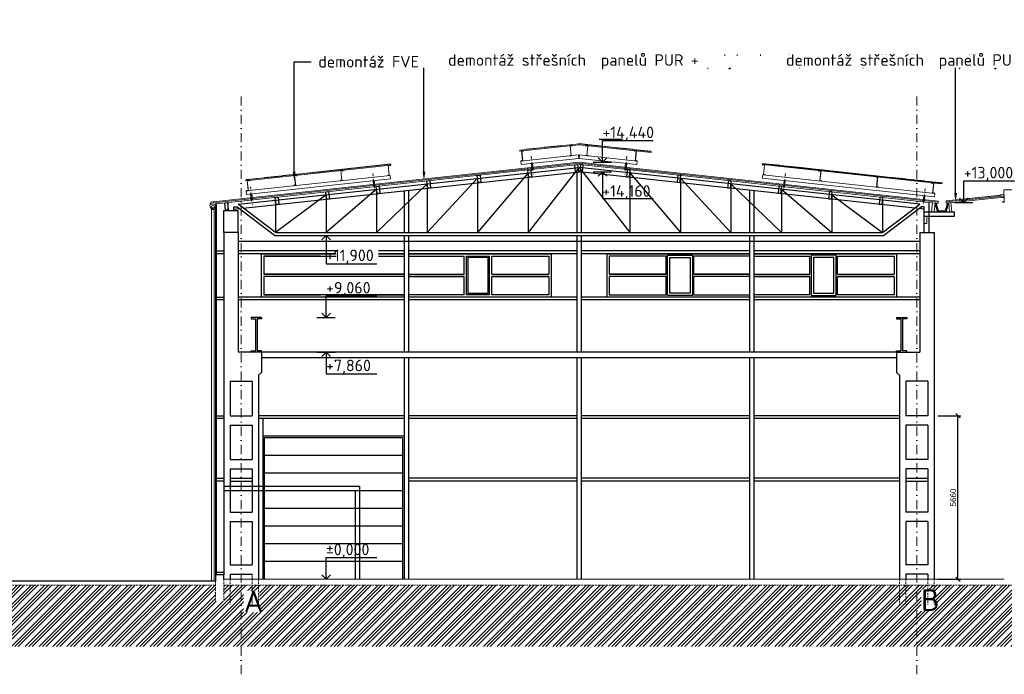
# Model space of a CAD drawing. Header units: millimetres. Extents: x -29085 to 3627694, y -159961 to 2281735.
# Tile 186 of 229: x 406934 to 441034, y 46138 to 68798. Entities that reach past the tile are written whole.
import ezdxf
from ezdxf import colors
from ezdxf.entities.mleader import LeaderData, LeaderLine
from ezdxf.math import Vec2, Vec3

# ---------------------------------------------------------------- set-up
doc = ezdxf.new("R2010")
doc.units = ezdxf.units.MM
doc.linetypes.add('DASHDOT', pattern=[25.4, 12.7, -6.35, 0, -6.35])
doc.linetypes.add('HIDDEN', pattern=[9.525, 6.35, -3.175])
doc.layers.add('NWT_UT_ZARIZENI', color=4, linetype='Continuous')
doc.layers.add('VZT-KOTY', color=2, linetype='Continuous', lineweight=25)
doc.styles.add('A99_popis', font='isocpeur.ttf')
doc.styles.add('ad_popis 100', font='isocpeur.ttf', dxfattribs={"height": 200})
doc.styles.get("Standard").update_dxf_attribs({"font": 'arial.ttf'})
doc.dimstyles.new('M 1-100', dxfattribs={"dimscale": 100, "dimtxt": 2, "dimasz": 1.5, "dimexe": 1, "dimexo": 3, "dimgap": 0.6, "dimtad": 1, "dimdec": 0, "dimrnd": 5, "dimdsep": 46, "dimtxsty": 'Standard', "dimblk": 'OBLIQUE', "dimcen": 0.09, "dimclrd": 256, "dimclre": 256, "dimclrt": 256, "dimadec": 0, "dimazin": 0, "dimtfac": 1, "dimtdec": 0, "dimtmove": 1, "dimatfit": 3, "dimldrblk": 'OBLIQUE', "dimfxl": 7, "dimfxlon": 1, "dimtolj": 1, "dimtzin": 0, "dimlwd": -1, "dimlwe": -1, "dimarcsym": 0})

# ---------------------------------------------------------------- blocks, each defined once
blk = doc.blocks.new('_Oblique')
at = {"color": 0, "linetype": 'ByBlock', "lineweight": -2}
blk.add_line((0.5, 0.5), (-0.5, -0.5), dxfattribs=at)
blk = doc.blocks.new('*D2294')
at = {"layer": 'Defpoints', "color": 0, "transparency": 16777216}
for p in [(437625, 55088), (439428, 55088), (437405, 49428)]:
    blk.add_point(p, dxfattribs=at)
at = {"layer": 'VZT-KOTY', "transparency": 16777216}
for p, q in [((438728, 55088), (439528, 55088)), ((439428, 49428), (439428, 55088)), ((438728, 49428), (439528, 49428))]:
    blk.add_line(p, q, dxfattribs=at)
at = {"layer": 'VZT-KOTY', "transparency": 16777216, "xscale": 150, "yscale": 150, "zscale": 150}
for p, rotation in [((439428, 55088), 90), ((439428, 49428), 270)]:
    blk.add_blockref('_Oblique', p, dxfattribs=dict(at, rotation=rotation))
at = {"layer": 'VZT-KOTY', "lineweight": 90, "transparency": 16777216, "insert": (439266, 52258), "char_height": 200, "attachment_point": 5, "rotation": 90}
blk.add_mtext('\\A1;5660', dxfattribs=at)

msp = doc.modelspace()

# ---------------------------------------------------------------- hatches: boundary and pattern name
at = {"lineweight": 0, "transparency": 33554562}
h = msp.add_hatch(dxfattribs=at)
h.set_pattern_fill('HONEY', color=256, scale=75, angle=-90)
h.set_pattern_definition([(182.86, (438731.1865, 62265.6834), (-13.63988, -8.81053), [9.375, -18.75]), (302.86, (438731.1865, 62265.6834), (14.45009, -7.40722), [9.375, -18.75]), (242.86, (438731.1865, 62265.6834), (0.8102, -16.21775), [-18.75, 9.375])])
h.paths.add_polyline_path([(438719.5, 62143.3), (439020.5, 62144.6), (439111.5, 62459.1), (439068.6, 62454.8), (438989.7, 62182.3), (438749.9, 62182.3), (438672.9, 62447.9), (438630, 62452.6)])
at = {"linetype": 'Continuous', "lineweight": 0}
h = msp.add_hatch(dxfattribs=at)
h.set_pattern_fill('ZEM_PUVODNI', color=256, scale=85, angle=-90)
h.set_pattern_definition([(45, (409519.65, 300973.25), (-240.4163, 240.4163), []), (45, (409639.86, 300973.25), (-240.4163, 240.4163), []), (45, (409760.07, 300973.25), (-240.4163, 240.4163), [])])
h.paths.add_polyline_path([(397059.7, 49228.3), (409579.7, 49228.3), (413714.7, 49228.3), (413714.7, 48673.3), (414004.7, 48673.3), (414004.7, 49228.3), (498429.7, 49228.3), (498429.7, 47103.3), (397059.7, 47103.3)])

# ---------------------------------------------------------------- linework, layer by layer
at = {"lineweight": 5}
for p, q in [((424524.5, 63675.8), (426300.3, 63868.3)), ((428084.8, 63675.8), (426309, 63868.3)), ((419373.9, 63117.7), (424524.5, 63675.8)), ((428076.2, 63596.3), (433226.8, 63038.1)), ((433231.1, 63077.9), (428080.5, 63636)), ((433235.4, 63117.7), (428084.8, 63675.8)), ((413535.8, 62485), (419373.9, 63117.7))]:
    msp.add_line(p, q, dxfattribs=at)
at = {"lineweight": 13}
for p, q in [((424528.8, 63636), (426304.7, 63828.5)), ((424533.1, 63596.3), (426304.7, 63788.3)), ((428080.5, 63636), (426304.7, 63828.5)), ((428076.2, 63596.3), (426304.7, 63788.3)), ((424533.1, 63596.3), (424528.8, 63636)), ((428076.2, 63596.3), (428080.5, 63636)), ((413540.1, 62445.2), (419378.2, 63077.9)), ((413544.4, 62405.5), (419382.5, 63038.1)), ((419382.5, 63038.1), (419378.2, 63077.9)), ((438735.7, 62441.1), (433226.8, 63038.1)), ((438740, 62480.9), (433231.1, 63077.9)), ((414004.7, 49428.3), (441034.7, 49428.3))]:
    msp.add_line(p, q, dxfattribs=at)
for p, q in [((414504.7, 62408.9), (426304.7, 63687.7)), ((414677.6, 62277.4), (426304.7, 63537.4)), ((424543.9, 63496.9), (422793.9, 61428.3)), ((426293.9, 63686.5), (424543.9, 61428.3)), ((424543.9, 63496.9), (424543.9, 61428.3)), ((426229.7, 63529.2), (426229.7, 61428.3)), ((438104.7, 62408.9), (426304.7, 63687.7)), ((437931.7, 62277.4), (426304.7, 63537.4)), ((426315.4, 63686.5), (428065.4, 61428.3)), ((426379.7, 63529.2), (426379.7, 61428.3)), ((428065.4, 63496.9), (428065.4, 61428.3)), ((428065.4, 63496.9), (429815.4, 61428.3)), ((421043.9, 63117.6), (419293.9, 61428.3)), ((422793.9, 63307.2), (421043.9, 61428.3)), ((421043.9, 63117.6), (421043.9, 61428.3)), ((422793.9, 63307.2), (422793.9, 61428.3)), ((429815.4, 63307.2), (429815.4, 61428.3)), ((429815.4, 63307.2), (431565.4, 61428.3)), ((431565.4, 63117.6), (431565.4, 61428.3)), ((431565.4, 63117.6), (433315.4, 61428.3)), ((419293.9, 62927.9), (417543.9, 61428.3)), ((419293.9, 62927.9), (419293.9, 61428.3)), ((420244.7, 62880.7), (420244.7, 61428.3)), ((420394.7, 62896.9), (420394.7, 61428.3)), ((432214.7, 62896.9), (432214.7, 61428.3)), ((432364.7, 62880.7), (432364.7, 61428.3)), ((433315.4, 62927.9), (433315.4, 61428.3)), ((433315.4, 62927.9), (435065.4, 61428.3)), ((414154.7, 62193.4), (414154.7, 62471.6)), ((415793.9, 61428.3), (414504.7, 62408.9)), ((415793.9, 61428.3), (414504.7, 62408.9)), ((417543.9, 62738.3), (415793.9, 61428.3)), ((415793.9, 62548.7), (415793.9, 61428.3)), ((417543.9, 62738.3), (417543.9, 61428.3)), ((435065.4, 62738.3), (435065.4, 61428.3)), ((435065.4, 62738.3), (436815.4, 61428.3)), ((436815.4, 62548.7), (436815.4, 61428.3)), ((436815.4, 61428.3), (438104.7, 62408.9)), ((438429.7, 61428.3), (438429.7, 62474.3)), ((414354.7, 62193.4), (414354.7, 62322.1)), ((414354.7, 62322.1), (414453.6, 62322.1)), ((414354.7, 62242.4), (414533, 62261.7)), ((415760.2, 61328.3), (414453.6, 62322.1)), ((436849.1, 61328.3), (438155.7, 62322.1)), ((438254.7, 62242.4), (438076.3, 62261.7)), ((438254.7, 62322.1), (438155.7, 62322.1)), ((438254.7, 61428.3), (438254.7, 62322.1)), ((415793.9, 61428.3), (436815.4, 61428.3)), ((438104.7, 61428.3), (438604.7, 61428.3)), ((414504.7, 61128.3), (438104.7, 61128.3)), ((415760.2, 61328.3), (436849.1, 61328.3)), ((417899.5, 60798.3), (414504.7, 60798.3)), ((417899.5, 60698.3), (414504.7, 60698.3)), ((415304.7, 60698.3), (417899.5, 60698.3)), ((420244.7, 60798.3), (419358, 60798.3)), ((420244.7, 60698.3), (419358, 60698.3)), ((419358, 60698.3), (420244.7, 60698.3)), ((426229.7, 60798.3), (420394.7, 60798.3)), ((426229.7, 60698.3), (420394.7, 60698.3)), ((420394.7, 60698.3), (425334.7, 60698.3)), ((432214.7, 60798.3), (426379.7, 60798.3)), ((432214.7, 60698.3), (426379.7, 60698.3)), ((427274.7, 60698.3), (432214.7, 60698.3)), ((438104.7, 60798.3), (432364.7, 60798.3)), ((438104.7, 60698.3), (432364.7, 60698.3)), ((432364.7, 60698.3), (437304.7, 60698.3)), ((415384.7, 60618.3), (417899.5, 60618.3)), ((417352.2, 60618.3), (415384.7, 60618.3)), ((419358, 60618.3), (420244.7, 60618.3)), ((420394.7, 60618.3), (422327.2, 60618.3)), ((422407.2, 60618.3), (423207.2, 60618.3)), ((423287.2, 60618.3), (425254.7, 60618.3)), ((429322.2, 60618.3), (427354.7, 60618.3)), ((432214.7, 60618.3), (430282.2, 60618.3)), ((432364.7, 60618.3), (434297.2, 60618.3)), ((435257.2, 60618.3), (437224.7, 60618.3)), ((420244.7, 59198.3), (414504.7, 59198.3)), ((420244.7, 59098.3), (414504.7, 59098.3)), ((420244.7, 59198.3), (415304.7, 59198.3)), ((420244.7, 59278.3), (415384.7, 59278.3)), ((415384.7, 59278.3), (417352.2, 59278.3)), ((418312.2, 59278.3), (420244.7, 59278.3)), ((422327.2, 59278.3), (420394.7, 59278.3)), ((426229.7, 59198.3), (420394.7, 59198.3)), ((425334.7, 59198.3), (420394.7, 59198.3)), ((426229.7, 59098.3), (420394.7, 59098.3)), ((423207.2, 59278.3), (422407.2, 59278.3)), ((425254.7, 59278.3), (423287.2, 59278.3)), ((432214.7, 59198.3), (426379.7, 59198.3)), ((432214.7, 59098.3), (426379.7, 59098.3)), ((432214.7, 59198.3), (427274.7, 59198.3)), ((427354.7, 59278.3), (429322.2, 59278.3)), ((430282.2, 59278.3), (432214.7, 59278.3)), ((434297.2, 59278.3), (432364.7, 59278.3)), ((438104.7, 59198.3), (432364.7, 59198.3)), ((437304.7, 59198.3), (432364.7, 59198.3)), ((438104.7, 59098.3), (432364.7, 59098.3)), ((437224.7, 59278.3), (435257.2, 59278.3)), ((415304.7, 58488.3), (414954.7, 58488.3)), ((414954.7, 58488.3), (414954.7, 58438.3)), ((414954.7, 58438.3), (415104.7, 58438.3)), ((415104.7, 58438.3), (415104.7, 57338.3)), ((415304.7, 58438.3), (415154.7, 58438.3)), ((415154.7, 58438.3), (415154.7, 57338.3)), ((415304.7, 58488.3), (415304.7, 58438.3)), ((437304.7, 58488.3), (437654.7, 58488.3)), ((437304.7, 58488.3), (437304.7, 58438.3)), ((437304.7, 58438.3), (437454.7, 58438.3)), ((437454.7, 58438.3), (437454.7, 57338.3)), ((437504.7, 58438.3), (437504.7, 57338.3)), ((437654.7, 58438.3), (437504.7, 58438.3)), ((437654.7, 58488.3), (437654.7, 58438.3)), ((415304.7, 57288.3), (414504.7, 57288.3)), ((414954.7, 57288.3), (414954.7, 57338.3)), ((414954.7, 57338.3), (415104.7, 57338.3)), ((415304.7, 57288.3), (414954.7, 57288.3)), ((415304.7, 57338.3), (415154.7, 57338.3)), ((415304.7, 57288.3), (415304.7, 57338.3)), ((415304.7, 57288.3), (415304.7, 56588.3)), ((437304.7, 57288.3), (415304.7, 57288.3)), ((437304.7, 57288.3), (437304.7, 57338.3)), ((437304.7, 57338.3), (437454.7, 57338.3)), ((437304.7, 57288.3), (438104.7, 57288.3)), ((437304.7, 57288.3), (437304.7, 56588.3)), ((437304.7, 57288.3), (437654.7, 57288.3)), ((437654.7, 57338.3), (437504.7, 57338.3)), ((437654.7, 57288.3), (437654.7, 57338.3)), ((437304.7, 57088.3), (415304.7, 57088.3)), ((420244.7, 57088.3), (420244.7, 49428.3)), ((420394.7, 57088.3), (420394.7, 49428.3)), ((426229.7, 57088.3), (426229.7, 49428.3)), ((426379.7, 57088.3), (426379.7, 49428.3)), ((432214.7, 57088.3), (432214.7, 49428.3)), ((432364.7, 57088.3), (432364.7, 49428.3)), ((414224.7, 56288.3), (414224.7, 55088.3)), ((414224.7, 56288.3), (414984.7, 56288.3)), ((414984.7, 56288.3), (414984.7, 55088.3)), ((415304.7, 56588.3), (415204.7, 56488.3)), ((415204.7, 56488.3), (415204.7, 49428.3)), ((437304.7, 56588.3), (437404.7, 56488.3)), ((437404.7, 56488.3), (437404.7, 49428.3)), ((437624.7, 56288.3), (437624.7, 55088.3)), ((438384.7, 56288.3), (437624.7, 56288.3)), ((438384.7, 56288.3), (438384.7, 55088.3)), ((414224.7, 55088.3), (414984.7, 55088.3)), ((420244.7, 55088.3), (415204.7, 55088.3)), ((420244.7, 54988.3), (415204.7, 54988.3)), ((415354.7, 54988.3), (415354.7, 49428.3)), ((426229.7, 55088.3), (420394.7, 55088.3)), ((426229.7, 54988.3), (420394.7, 54988.3)), ((432214.7, 55088.3), (426379.7, 55088.3)), ((432214.7, 54988.3), (426379.7, 54988.3)), ((437404.7, 55088.3), (432364.7, 55088.3)), ((437404.7, 54988.3), (432364.7, 54988.3)), ((438384.7, 55088.3), (437624.7, 55088.3)), ((414224.7, 54768.3), (414224.7, 53568.3)), ((414224.7, 54768.3), (414984.7, 54768.3)), ((414984.7, 54768.3), (414984.7, 53568.3)), ((437624.7, 54768.3), (437624.7, 53568.3)), ((438384.7, 54768.3), (437624.7, 54768.3)), ((438384.7, 54768.3), (438384.7, 53568.3)), ((420244.7, 54378.3), (415354.7, 54378.3)), ((415354.7, 54378.3), (415354.7, 49428.3)), ((420194.7, 54328.3), (415404.7, 54328.3)), ((415404.7, 54328.3), (415404.7, 49428.3)), ((420194.7, 54328.3), (420194.7, 49428.3)), ((420244.7, 54378.3), (420244.7, 49428.3)), ((414224.7, 53568.3), (414984.7, 53568.3)), ((420194.7, 53715.8), (415404.7, 53715.8)), ((438384.7, 53568.3), (437624.7, 53568.3)), ((414224.7, 53248.3), (414224.7, 51748.3)), ((414224.7, 53248.3), (414984.7, 53248.3)), ((414984.7, 53248.3), (414984.7, 51748.3)), ((437624.7, 53248.3), (437624.7, 51748.3)), ((438384.7, 53248.3), (437624.7, 53248.3)), ((438384.7, 53248.3), (438384.7, 51748.3)), ((414224.7, 52928.3), (414984.7, 52928.3)), ((420194.7, 53103.3), (415404.7, 53103.3)), ((426229.7, 52928.3), (420394.7, 52928.3)), ((432214.7, 52928.3), (426379.7, 52928.3)), ((437404.7, 52928.3), (432364.7, 52928.3)), ((437624.7, 52928.3), (438384.7, 52928.3)), ((414224.7, 52828.3), (414984.7, 52828.3)), ((426229.7, 52828.3), (420394.7, 52828.3)), ((432214.7, 52828.3), (426379.7, 52828.3)), ((437404.7, 52828.3), (432364.7, 52828.3)), ((437624.7, 52828.3), (438384.7, 52828.3)), ((420194.7, 52490.8), (415404.7, 52490.8)), ((420194.7, 51878.3), (415404.7, 51878.3)), ((414224.7, 51748.3), (414984.7, 51748.3)), ((438384.7, 51748.3), (437624.7, 51748.3)), ((414224.7, 51428.3), (414224.7, 49928.3)), ((414224.7, 51428.3), (414984.7, 51428.3)), ((414984.7, 51428.3), (414984.7, 49928.3)), ((420194.7, 51265.8), (415404.7, 51265.8)), ((437624.7, 51428.3), (437624.7, 49928.3)), ((438384.7, 51428.3), (437624.7, 51428.3)), ((438384.7, 51428.3), (438384.7, 49928.3)), ((420194.7, 50653.3), (415404.7, 50653.3)), ((414224.7, 49928.3), (414984.7, 49928.3)), ((420194.7, 50040.8), (415404.7, 50040.8)), ((438384.7, 49928.3), (437624.7, 49928.3)), ((414004.7, 49578.3), (413754.7, 49578.3)), ((414004.7, 49428.3), (414004.7, 49578.3)), ((414224.7, 49608.3), (414224.7, 49428.3)), ((414224.7, 49608.3), (414984.7, 49608.3)), ((437624.7, 49608.3), (437624.7, 49428.3)), ((438384.7, 49608.3), (437624.7, 49608.3)), ((438384.7, 49608.3), (438384.7, 49428.3)), ((413714.7, 49361.5), (397059.7, 49361.5)), ((413674.7, 49361.5), (413037.7, 49361.5))]:
    msp.add_line(p, q)
at = {"lineweight": 9}
for p, q in [((419378.2, 63077.9), (424528.8, 63636)), ((424533.1, 63596.3), (419382.5, 63038.1)), ((433226.8, 63038.1), (433231.1, 63077.9)), ((414984.7, 49608.3), (414984.7, 49428.3))]:
    msp.add_line(p, q, dxfattribs=at)
at = {"ltscale": 2}
for p, q in [((426799.9, 63528.7), (427434.5, 63528.7)), ((427117.2, 63528.7), (426967.6, 63378.7)), ((427117.2, 63528.7), (427117.2, 62604.5)), ((427117.2, 63528.7), (427266.7, 63378.7)), ((439631.1, 63220.6), (441387.6, 63220.6)), ((427117.2, 62604.5), (428873.7, 62604.5)), ((439313.8, 62471.6), (439948.4, 62471.6)), ((439631.1, 62471.6), (439481.5, 62621.5)), ((439631.1, 62471.6), (439780.6, 62621.5)), ((417543.9, 61328.3), (417394.3, 61178.3)), ((417543.9, 61328.3), (417543.9, 60350.4)), ((417543.9, 61328.3), (417693.4, 61178.3)), ((417543.9, 60350.4), (419300.4, 60350.4)), ((417543.9, 58488.3), (417543.9, 59237.2)), ((417543.9, 59237.2), (419300.4, 59237.2)), ((417226.6, 58488.3), (417861.2, 58488.3)), ((417543.9, 58488.3), (417394.3, 58638.2)), ((417543.9, 58488.3), (417693.4, 58638.2)), ((417226.6, 57288.3), (417861.2, 57288.3)), ((417543.9, 57288.3), (417394.3, 57138.3)), ((417543.9, 57288.3), (417543.9, 56539.3)), ((417543.9, 57288.3), (417693.4, 57138.3)), ((417543.9, 56539.3), (419300.4, 56539.3)), ((417543.9, 49428.3), (417543.9, 50177.2)), ((417543.9, 50177.2), (419300.4, 50177.2)), ((417543.9, 49428.3), (417394.3, 49578.2)), ((417543.9, 49428.3), (417693.4, 49578.2))]:
    msp.add_line(p, q, dxfattribs=at)
at = {"linetype": 'HIDDEN', "lineweight": 5, "ltscale": 10}
for p, q in [((397059.7, 49228.3), (413714.7, 49228.3)), ((414004.7, 49228.3), (498429.7, 49228.3))]:
    msp.add_line(p, q, dxfattribs=at)
at = {"lineweight": 5, "ltscale": 2}
for points in [[(414770.1, 63222.3), (419785.7, 63765.8), (419782.5, 63795.6), (414766.9, 63252.1)], [(419772.6, 63794.5), (419771.5, 63804.5), (419175, 63739.8), (419176.1, 63729.9)], [(416044.4, 63390.5), (416043.3, 63400.5), (416639.8, 63465.1), (416640.9, 63455.2)], [(416670.7, 63458.4), (416669.6, 63468.4), (417266.2, 63533), (417267.2, 63523.1)], [(417297.1, 63526.3), (417296, 63536.2), (417892.5, 63600.9), (417893.6, 63590.9)], [(417923.4, 63594.2), (417922.3, 63604.1), (418518.8, 63668.7), (418519.9, 63658.8)], [(418056.4, 63573.4), (418116.1, 63579.8), (418118.2, 63560), (418123.2, 63560.5), (418120.5, 63585.3), (418050.9, 63577.8), (418088.1, 63234.8), (418048.3, 63230.5), (418046.1, 63250.4), (418041.2, 63249.8), (418043.9, 63225), (418093.6, 63230.4), (418056.4, 63573.4)], [(418549.7, 63662), (418548.6, 63672), (419145.2, 63736.6), (419146.2, 63726.7)], [(419696.8, 63751.1), (419756.4, 63757.6), (419758.6, 63737.7), (419763.6, 63738.3), (419760.9, 63763.1), (419691.3, 63755.6), (419728.5, 63412.6), (419688.7, 63408.3), (419686.5, 63428.1), (419681.6, 63427.6), (419684.3, 63402.8), (419734, 63408.1), (419696.8, 63751.1)], [(414778, 62871.1), (419758.8, 63410.8), (419771.7, 63291.5), (414790.9, 62751.8)], [(414791.7, 63254.8), (414790.6, 63264.7), (415387.2, 63329.4), (415388.2, 63319.4)], [(414815.4, 63222.2), (414875, 63228.6), (414877.2, 63208.7), (414882.2, 63209.3), (414879.5, 63234.1), (414809.9, 63226.6), (414847, 62883.6), (414807.3, 62879.3), (414805.1, 62899.2), (414800.1, 62898.6), (414802.8, 62873.8), (414852.5, 62879.2), (414815.4, 63222.2)], [(415418.1, 63322.7), (415417, 63332.6), (416013.5, 63397.2), (416014.6, 63387.3)], [(416455.8, 63399.9), (416515.4, 63406.4), (416517.6, 63386.5), (416522.5, 63387), (416519.9, 63411.9), (416450.3, 63404.3), (416487.4, 63061.4), (416447.7, 63057), (416445.5, 63076.9), (416440.5, 63076.4), (416443.2, 63051.5), (416492.9, 63056.9), (416455.8, 63399.9)]]:
    msp.add_lwpolyline(points, close=True, dxfattribs=at)
for points in [[(426254.9, 63782.9), (426281.9, 63534.3), (426182.5, 63523.5), (426155.5, 63772.1)], [(426354.4, 63782.9), (426327.4, 63534.3), (426426.8, 63523.5), (426453.8, 63772.1)], [(424632.5, 63607), (424659.5, 63358.5), (424560, 63347.7), (424533.1, 63596.3)], [(427976.8, 63607), (427949.8, 63358.5), (428049.3, 63347.7), (428076.2, 63596.3)], [(421132.5, 63227.8), (421159.5, 62979.2), (421060, 62968.4), (421033.1, 63217)], [(422882.5, 63417.4), (422909.5, 63168.9), (422810, 63158.1), (422783.1, 63406.6)], [(429726.8, 63417.4), (429699.8, 63168.9), (429799.3, 63158.1), (429826.2, 63406.6)], [(431476.8, 63227.8), (431449.8, 62979.2), (431549.3, 62968.4), (431576.2, 63217)], [(417632.5, 62848.5), (417659.5, 62599.9), (417560, 62589.2), (417533.1, 62837.7)], [(419382.5, 63038.1), (419409.5, 62789.6), (419310, 62778.8), (419283.1, 63027.4)], [(433226.8, 63038.1), (433199.8, 62789.6), (433299.3, 62778.8), (433326.2, 63027.4)], [(434976.8, 62848.5), (434949.8, 62599.9), (435049.3, 62589.2), (435076.2, 62837.7)], [(414132.5, 62469.2), (414159.5, 62220.7), (414060, 62209.9), (414033.1, 62458.4)], [(415882.5, 62658.8), (415909.5, 62410.3), (415810, 62399.5), (415783.1, 62648.1)], [(436726.8, 62658.8), (436699.8, 62410.3), (436799.3, 62399.5), (436826.2, 62648.1)], [(439294.7, 62143.3), (439294.7, 61983.3), (438254.7, 61988.3), (438254.7, 62148.3)], [(413754.7, 60798.3), (414004.7, 60798.3), (414004.7, 60698.3), (413754.7, 60698.3)], [(413754.7, 59198.3), (414004.7, 59198.3), (414004.7, 59098.3), (413754.7, 59098.3)], [(413754.7, 55088.3), (414004.7, 55088.3), (414004.7, 54988.3), (413754.7, 54988.3)], [(413754.7, 52928.3), (414004.7, 52928.3), (414004.7, 52828.3), (413754.7, 52828.3)], [(413754.7, 49678.3), (414004.7, 49678.3), (414004.7, 49578.3), (413754.7, 49578.3)]]:
    msp.add_lwpolyline(points, close=True)
at = {"linetype": 'DASHDOT', "lineweight": 5, "ltscale": 8}
for points in [[(419169.1, 63477.5), (419237.5, 62846.2)], [(414922.5, 63017.3), (414990.9, 62386)]]:
    msp.add_lwpolyline(points, dxfattribs=at)
at = {"lineweight": 5}
for points in [[(419216.4, 63226.2), (419176.7, 63221.9), (419199.3, 63013.1), (419239.1, 63017.4)], [(414930.1, 62761.7), (414969.9, 62766), (414992.5, 62557.2), (414952.7, 62552.9)]]:
    msp.add_lwpolyline(points, close=True, dxfattribs=at)
for points in [[(419378.2, 63077.9), (419373.9, 63117.7)], [(440884.7, 62733.3), (441019.7, 62748.3), (441019.7, 62903.3), (441709.7, 62903.3), (441709.7, 62828.3)], [(438740, 62480.9), (438744.3, 62520.7)], [(439019.2, 62490), (439015.2, 62529.8), (441025.2, 62730.8), (441029.1, 62691)], [(439015.2, 62529.8), (440889.7, 62717.3)]]:
    msp.add_lwpolyline(points, dxfattribs=at)
at = {"lineweight": 9}
for points in [[(413574.7, 62278.4), (413574.7, 62278.4), (413539.7, 62278.4), (413519.7, 62363.4), (413537.5, 62446.8), (413574.8, 62451)], [(413674.2, 62414.5), (413709.7, 62418.3)], [(413674.7, 62278.4), (413674.7, 62278.4), (413709.7, 62278.4), (413709.7, 62418.3)], [(413714.7, 62423.9), (413714.7, 60698.3)], [(413714.7, 62423.9), (413754.7, 62423.9)], [(413754.7, 62423.9), (413754.7, 60698.3)], [(413574.7, 62278.4), (413674.7, 62278.4)], [(413575.7, 62283.4), (413673.6, 62283.4)], [(413594.7, 62283.4), (413594.7, 62223.4), (413624.7, 62223.4)], [(413654.7, 62283.4), (413654.7, 62223.4), (413624.7, 62223.4)], [(413754.7, 60698.3), (413714.7, 60698.3)], [(413714.7, 59198.3), (413714.7, 49578.3)], [(413754.7, 59198.3), (413714.7, 59198.3)], [(413754.7, 59198.3), (413754.7, 49578.3)]]:
    msp.add_lwpolyline(points, dxfattribs=at)
at = {"lineweight": 13}
for points in [[(413544.4, 62405.5), (413540.1, 62445.2)], [(438735.7, 62441.1), (438740, 62480.9)], [(439023.1, 62450.2), (441033.1, 62651.2), (441029.1, 62691), (439019.2, 62490), (439023.1, 62450.2)]]:
    msp.add_lwpolyline(points, dxfattribs=at)
at = {"linetype": 'Continuous', "lineweight": 13}
for points in [[(438549.4, 62461.3), (438641.3, 62451.4), (438607.9, 62143.3), (438516, 62153.2)], [(439107.7, 62458.7), (439187.3, 62466.7), (439219.2, 62148.2), (439139.6, 62140.3)], [(438254.7, 61988.3), (438254.7, 61743.3), (438349.7, 61743.3), (438349.7, 61988.3)]]:
    msp.add_lwpolyline(points, close=True, dxfattribs=at)
at = {"linetype": 'Continuous', "lineweight": 5}
for points in [[(439111.5, 62459.1), (439020.1, 62143.3), (438719.5, 62143.3), (438630, 62452.6)], [(438672.9, 62447.9), (438749.9, 62182.3), (438989.7, 62182.3), (439068.6, 62454.8)]]:
    msp.add_lwpolyline(points, dxfattribs=at)
at = {"linetype": 'Continuous', "lineweight": 13}
msp.add_lwpolyline([(440974.7, 62643.3), (441034.7, 62643.3), (441034.7, 62483.3), (440974.7, 62483.3), (440974.7, 62488.3), (441029.7, 62488.3), (441029.7, 62638.3), (440974.7, 62638.3), (440974.7, 62643.3)], dxfattribs=at)
for points in [[(414004.7, 62193.4), (414504.7, 62193.4)], [(414004.7, 61428.3), (414004.7, 62193.4)], [(414504.7, 61428.3), (414504.7, 62193.4)], [(414504.7, 61428.3), (414004.7, 61428.3)], [(413754.7, 49578.3), (413714.7, 49578.3), (413714.7, 49361.5)]]:
    msp.add_lwpolyline(points)
at = {"color": 7, "linetype": 'HIDDEN', "lineweight": 5, "ltscale": 10}
for points in [[(413714.7, 49361.5), (413714.7, 48673.3)], [(414004.7, 49428.3), (414004.7, 48673.3)], [(414004.7, 49428.3), (414004.7, 48673.3)], [(414224.7, 49428.3), (414224.7, 48558.3)], [(437404.7, 49428.3), (437404.7, 48558.3)], [(437624.7, 49428.3), (437624.7, 48558.3)]]:
    msp.add_lwpolyline(points, dxfattribs=at)
at = {"lineweight": 9}
for centre, start, end in [((413624.5, 62311.9), 89.85709, 210.22887), ((413624.8, 62311.9), 329.77113, 90.14291)]:
    msp.add_arc(centre, 56.5, start, end, dxfattribs=at)
at = {"layer": 'NWT_UT_ZARIZENI'}
for points in [[(414004.7, 52648.3), (418704.7, 52648.3), (418704.7, 49428.3)], [(414004.7, 52648.3), (418704.7, 52648.3)], [(414004.7, 52498.3), (418554.7, 52498.3), (418554.7, 49428.3)]]:
    msp.add_lwpolyline(points, dxfattribs=at)

# ---------------------------------------------------------------- texts
at = {"style": 'A99_popis'}
msp.add_text('+13,000', height=400, dxfattribs=at).set_placement((439629.7, 63303.2))
at = {"ltscale": 2, "style": 'A99_popis'}
for s, p in [('+14,160', (427109.7, 62668.3)), ('+11,900 ', (417543.9, 60440.1)), ('+7,860', (417543.9, 56629)), ('%%P0,000', (417539.7, 50259.9))]:
    msp.add_text(s, height=400, dxfattribs=at).set_placement(p)

# ---------------------------------------------------------------- dimensions: what is measured, and where the dimension line sits
at = {"layer": 'VZT-KOTY', "lineweight": 90}
dim = msp.add_linear_dim(base=(439427.8, 55088.3), p1=(437404.7, 49428.3), p2=(437624.7, 55088.3), angle=90, dimstyle='M 1-100', dxfattribs=at)
dim.commit()
dim.dimension.update_dxf_attribs({"geometry": '*D2294', "text_midpoint": (439265.6, 52258.3)})

# ---------------------------------------------------------------- leaders
at = {"color": 251, "lineweight": 9}
ml = msp.add_multileader_mtext('Standard', dxfattribs=at)
ml.set_content('\\A1;{\\C256;demontáž pásového světlíku}', color=1, style='A99_popis')
ml.set_leader_properties(color=256, linetype='ByLayer', lineweight=-1)
ml.build(insert=Vec2(0, 0))
ml.multileader.update_dxf_attribs({"dogleg_length": 1, "arrow_head_size": 300, "scale": 200})
ctx = ml.context
ctx.base_point, ctx.scale, ctx.char_height, ctx.arrow_head_size, ctx.landing_gap_size, ctx.plane_origin = Vec3(229029, 68458.3), 200, 400, 300, 250, Vec3(231834, 60672.1)
notes = []
notes.append((ctx, [(0, (1, 1, 0), (228384, 68458.3), (1, 0), 645, [(0, [(228384, 66610.6)], 0, [])])]))
ctx.mtext.insert, ctx.mtext.width, ctx.mtext.defined_height, ctx.mtext.flow_direction = Vec3(229279, 68718.3), 7477.425, 1693.3, 5
ctx.mtext.has_bg_fill, ctx.mtext.bg_color, ctx.mtext.bg_scale_factor, ctx.mtext.bg_transparency, ctx.mtext.use_window_bg_color = 1, -1073741824, 1, 0, 1
ml = msp.add_multileader_mtext('Standard', dxfattribs=at)
ml.set_content('\\A1;{\\C256;vybourání oken a dozdění okenních otvorů}', color=1, style='A99_popis')
ml.set_leader_properties(color=256, linetype='ByLayer', lineweight=-1)
ml.build(insert=Vec2(0, 0))
ml.multileader.update_dxf_attribs({"dogleg_length": 1, "arrow_head_size": 300, "scale": 200})
ctx = ml.context
ctx.base_point, ctx.scale, ctx.char_height, ctx.arrow_head_size, ctx.landing_gap_size, ctx.plane_origin = Vec3(212971.5, 59778), 200, 400, 300, 250, Vec3(215114, 48932.2)
notes.append((ctx, [(0, (1, 1, 0), (218256.5, 59778), (-1, 0), 585, [(0, [(219379, 59778.3)], 0, [])])]))
ctx.mtext.insert, ctx.mtext.width, ctx.mtext.defined_height, ctx.mtext.flow_direction = Vec3(213221.5, 59978), 4450, 1693.3, 5
ctx.mtext.has_bg_fill, ctx.mtext.bg_color, ctx.mtext.bg_scale_factor, ctx.mtext.bg_transparency, ctx.mtext.use_window_bg_color = 1, -1073741824, 1, 0, 1
for ctx, leaders in notes:
    for number, flags, end, landing, length, lines in leaders:
        leader = LeaderData()
        leader.index, (leader.has_last_leader_line, leader.has_dogleg_vector, leader.attachment_direction) = number, flags
        leader.last_leader_point, leader.dogleg_vector, leader.dogleg_length = Vec3(end), Vec3(landing), length
        for number, points, colour, breaks in lines:
            line = LeaderLine()
            line.index, line.vertices, line.color, line.breaks = number, Vec3.list(points), colors.encode_raw_color(colour), breaks
            leader.lines.append(line)
        ctx.leaders.append(leader)

# ---------------------------------------------------------------- next in the draw order: linework, layer by layer
for p, q in [((414004.7, 61428.3), (414004.7, 49578.3)), ((414504.7, 61428.3), (414504.7, 57288.3)), ((438104.7, 61428.3), (438104.7, 57288.3)), ((438604.7, 61428.3), (438604.7, 49428.3)), ((420244.7, 61328.3), (420244.7, 57288.3)), ((420394.7, 61328.3), (420394.7, 57288.3)), ((426229.7, 61328.3), (426229.7, 57288.3)), ((426379.7, 61328.3), (426379.7, 57288.3)), ((432214.7, 61328.3), (432214.7, 57288.3)), ((432364.7, 61328.3), (432364.7, 57288.3)), ((415304.7, 59198.3), (415304.7, 60698.3)), ((425334.7, 60698.3), (425334.7, 59198.3)), ((427274.7, 59198.3), (427274.7, 60698.3)), ((437304.7, 60698.3), (437304.7, 59198.3)), ((415384.7, 60618.3), (415384.7, 59988.3)), ((422327.2, 59988.3), (422327.2, 60618.3)), ((422407.2, 59278.3), (422407.2, 60618.3)), ((423207.2, 59278.3), (423207.2, 60618.3)), ((423287.2, 59988.3), (423287.2, 60618.3)), ((425254.7, 60618.3), (425254.7, 59988.3)), ((427354.7, 60618.3), (427354.7, 59988.3)), ((429322.2, 59988.3), (429322.2, 60618.3)), ((430282.2, 59988.3), (430282.2, 60618.3)), ((434297.2, 59988.3), (434297.2, 60618.3)), ((435257.2, 59988.3), (435257.2, 60618.3)), ((437224.7, 60618.3), (437224.7, 59988.3)), ((420244.7, 59988.3), (415384.7, 59988.3)), ((415384.7, 59908.3), (415384.7, 59278.3)), ((420244.7, 59908.3), (415384.7, 59908.3)), ((420394.7, 59988.3), (422327.2, 59988.3)), ((420394.7, 59908.3), (422327.2, 59908.3)), ((422327.2, 59278.3), (422327.2, 59908.3)), ((423287.2, 59988.3), (425254.7, 59988.3)), ((423287.2, 59908.3), (425254.7, 59908.3)), ((423287.2, 59278.3), (423287.2, 59908.3)), ((425254.7, 59908.3), (425254.7, 59278.3)), ((429322.2, 59988.3), (427354.7, 59988.3)), ((427354.7, 59908.3), (427354.7, 59278.3)), ((429322.2, 59908.3), (427354.7, 59908.3)), ((429322.2, 59278.3), (429322.2, 59908.3)), ((432214.7, 59988.3), (430282.2, 59988.3)), ((432214.7, 59908.3), (430282.2, 59908.3)), ((430282.2, 59278.3), (430282.2, 59908.3)), ((432364.7, 59988.3), (434297.2, 59988.3)), ((432364.7, 59908.3), (434297.2, 59908.3)), ((434297.2, 59278.3), (434297.2, 59908.3)), ((435257.2, 59988.3), (437224.7, 59988.3)), ((435257.2, 59908.3), (437224.7, 59908.3)), ((435257.2, 59278.3), (435257.2, 59908.3)), ((437224.7, 59908.3), (437224.7, 59278.3))]:
    msp.add_line(p, q)
at = {"linetype": 'DASHDOT', "lineweight": 5, "ltscale": 25}
for points in [[(414604.7, 46138.4), (414604.7, 66158.4)], [(438004.7, 46138.4), (438004.7, 66158.4)]]:
    msp.add_lwpolyline(points, dxfattribs=at)
at = {"lineweight": 5}
for points in [[(413574.7, 49361.5), (413574.7, 62278.4)], [(413674.7, 62278.4), (413674.7, 62278.4), (413674.7, 62043.4), (413674.7, 49361.5)], [(413714.7, 60698.3), (413714.7, 59198.3)], [(413734.7, 60698.3), (413734.7, 59198.3)], [(413754.7, 59198.3), (413754.7, 60698.3)]]:
    msp.add_lwpolyline(points, dxfattribs=at)
for points in [[(422457.2, 59328.3), (423157.2, 59328.3), (423157.2, 60568.3), (422457.2, 60568.3)], [(430232.2, 59248.3), (429372.2, 59248.3), (429372.2, 60648.3), (430232.2, 60648.3)], [(430152.2, 59328.3), (429452.2, 59328.3), (429452.2, 60568.3), (430152.2, 60568.3)], [(434347.2, 59248.3), (435207.2, 59248.3), (435207.2, 60648.3), (434347.2, 60648.3)], [(434427.2, 59328.3), (435127.2, 59328.3), (435127.2, 60568.3), (434427.2, 60568.3)]]:
    msp.add_lwpolyline(points, close=True)

# ---------------------------------------------------------------- next in the draw order: texts
at = {"ltscale": 2, "style": 'A99_popis'}
msp.add_text('+9,060', height=400, dxfattribs=at).set_placement((417544.7, 59319.9))
at = {"color": 1, "lineweight": 0, "insert": (438154.7, 49081.7), "char_height": 750, "width": 465, "attachment_point": 1, "style": 'ad_popis 100', "bg_fill": 3, "box_fill_scale": 1, "bg_fill_color": 256, "bg_fill_transparency": 0}
msp.add_mtext('B', dxfattribs=at)

# ---------------------------------------------------------------- next in the draw order: linework, layer by layer
at = {"color": 7, "linetype": 'HIDDEN', "lineweight": 5, "ltscale": 10}
for points in [[(438384.7, 49428.3), (438384.7, 48558.3)], [(438604.7, 49428.3), (438604.7, 48558.3)]]:
    msp.add_lwpolyline(points, dxfattribs=at)

# ---------------------------------------------------------------- next in the draw order: texts
at = {"color": 1, "lineweight": 0, "insert": (414694.7, 49038.3), "char_height": 750, "width": 535, "attachment_point": 1, "style": 'ad_popis 100', "bg_fill": 3, "box_fill_scale": 1, "bg_fill_color": 256, "bg_fill_transparency": 0}
msp.add_mtext('A', dxfattribs=at)

# ---------------------------------------------------------------- next in the draw order: leaders
at = {"lineweight": 9}
ml = msp.add_multileader_mtext('Standard', dxfattribs=at)
ml.set_content('\\A1;{\\C256;demontáž střešních  panelů PUR + polykarbonát, tl.40mm, včetně klempířských výrobků}', color=1, style='A99_popis')
ml.set_leader_properties(color=256, linetype='ByLayer', lineweight=-1)
ml.build(insert=Vec2(0, 0))
ml.multileader.update_dxf_attribs({"dogleg_length": 1, "arrow_head_size": 300, "scale": 200})
ctx = ml.context
ctx.base_point, ctx.scale, ctx.char_height, ctx.arrow_head_size, ctx.landing_gap_size, ctx.plane_origin = Vec3(421519.3, 67343.3), 200, 400, 300, 250, Vec3(424679.3, 61537.2)
notes = []
notes.append((ctx, [(0, (1, 1, 0), (420934.3, 67343.3), (1, 0), 585, [(0, [(420934.3, 63233.3)], 0, [])])]))
ctx.mtext.insert, ctx.mtext.width, ctx.mtext.flow_direction = Vec3(421769.3, 67603.3), 10901.433, 5
ctx.mtext.has_bg_fill, ctx.mtext.bg_color, ctx.mtext.bg_scale_factor, ctx.mtext.bg_transparency, ctx.mtext.use_window_bg_color = 1, -1073741824, 1, 0, 1
for ctx, leaders in notes:
    for number, flags, end, landing, length, lines in leaders:
        leader = LeaderData()
        leader.index, (leader.has_last_leader_line, leader.has_dogleg_vector, leader.attachment_direction) = number, flags
        leader.last_leader_point, leader.dogleg_vector, leader.dogleg_length = Vec3(end), Vec3(landing), length
        for number, points, colour, breaks in lines:
            line = LeaderLine()
            line.index, line.vertices, line.color, line.breaks = number, Vec3.list(points), colors.encode_raw_color(colour), breaks
            leader.lines.append(line)
        ctx.leaders.append(leader)

# ---------------------------------------------------------------- next in the draw order: linework, layer by layer
at = {"ltscale": 2}
for p, q in [((427005.5, 64658.3), (427805.5, 64658.3)), ((427117.2, 63868.3), (427117.2, 64617.2)), ((427117.2, 64617.2), (428873.7, 64617.2)), ((426799.9, 63868.3), (427434.5, 63868.3)), ((427117.2, 63868.3), (426967.6, 64018.2)), ((427117.2, 63868.3), (427266.7, 64018.2)), ((439631.1, 62471.6), (439631.1, 63220.6))]:
    msp.add_line(p, q, dxfattribs=at)
at = {"lineweight": 5}
msp.add_line((438744.3, 62520.7), (433235.4, 63117.7), dxfattribs=at)
at = {"lineweight": 5, "ltscale": 2}
for points in [[(424254.6, 64250.1), (426297.6, 64471.5), (426294.4, 64501.3), (424251.3, 64279.9)], [(426310, 64501.8), (426311, 64511.8), (426907.5, 64447.1), (426906.5, 64437.2)], [(428802.1, 64201.6), (426311.7, 64471.5), (426314.9, 64501.3), (428805.3, 64231.4)], [(424292.3, 63902.1), (426290.6, 64118.7), (426303.5, 63999.4), (424305.2, 63782.8)], [(424319.7, 64252.1), (424379.4, 64258.6), (424381.5, 64238.7), (424386.5, 64239.2), (424383.8, 64264.1), (424314.2, 64256.5), (424351.4, 63913.5), (424311.6, 63909.2), (424309.5, 63929.1), (424304.5, 63928.6), (424307.2, 63903.7), (424356.9, 63909.1), (424319.7, 64252.1)], [(424480, 64304.7), (424478.9, 64314.6), (425075.4, 64379.3), (425076.5, 64369.3)], [(425702.8, 64437.2), (425701.8, 64447.1), (425105.3, 64382.5), (425106.3, 64372.6)], [(425999.9, 64434.2), (426059.5, 64440.6), (426061.7, 64420.8), (426066.7, 64421.3), (426064, 64446.2), (425994.4, 64438.6), (426031.6, 64095.6), (425991.8, 64091.3), (425989.6, 64111.2), (425984.7, 64110.7), (425987.4, 64085.8), (426037.1, 64091.2), (425999.9, 64434.2)], [(428317, 63902.1), (426318.7, 64118.7), (426305.8, 63999.4), (428304.1, 63782.8)], [(426609.4, 64434.2), (426549.8, 64440.6), (426547.6, 64420.8), (426542.6, 64421.3), (426545.3, 64446.2), (426614.9, 64438.6), (426577.7, 64095.6), (426617.5, 64091.3), (426619.7, 64111.2), (426624.6, 64110.7), (426621.9, 64085.8), (426572.2, 64091.2), (426609.4, 64434.2)], [(427532.8, 64369.3), (427533.9, 64379.3), (426937.4, 64443.9), (426936.3, 64434)], [(428159.1, 64301.4), (428160.2, 64311.4), (427563.7, 64376), (427562.6, 64366.1)], [(428785.5, 64233.6), (428786.5, 64243.5), (428190, 64308.2), (428188.9, 64298.2)], [(428289.6, 64252.1), (428229.9, 64258.6), (428227.8, 64238.7), (428222.8, 64239.2), (428225.5, 64264.1), (428295.1, 64256.5), (428257.9, 63913.5), (428297.7, 63909.2), (428299.8, 63929.1), (428304.8, 63928.6), (428302.1, 63903.7), (428252.4, 63909.1), (428289.6, 64252.1)], [(432657.8, 63813.9), (432658.9, 63823.9), (433255.4, 63759.2), (433254.3, 63749.3)], [(432728.6, 63771.1), (432668.9, 63777.5), (432666.8, 63757.6), (432661.8, 63758.2), (432664.5, 63783), (432734.1, 63775.5), (432696.9, 63432.5), (432736.7, 63428.2), (432738.8, 63448.1), (432743.8, 63447.5), (432741.1, 63422.7), (432691.4, 63428.1), (432728.6, 63771.1)]]:
    msp.add_lwpolyline(points, close=True, dxfattribs=at)
at = {"linetype": 'DASHDOT', "lineweight": 5, "ltscale": 8}
for points in [[(424646.1, 64071.1), (424714.5, 63439.8)], [(427963.2, 64071.1), (427894.8, 63439.8)]]:
    msp.add_lwpolyline(points, dxfattribs=at)
at = {"lineweight": 5}
for points in [[(424693.5, 63819.7), (424653.7, 63815.4), (424676.4, 63606.6), (424716.1, 63610.9)], [(427915.8, 63819.7), (427955.6, 63815.4), (427933, 63606.6), (427893.2, 63610.9)]]:
    msp.add_lwpolyline(points, close=True, dxfattribs=at)
for points in [[(424528.8, 63636), (424524.5, 63675.8)], [(428080.5, 63636), (428084.8, 63675.8)], [(433231.1, 63077.9), (433235.4, 63117.7)]]:
    msp.add_lwpolyline(points, dxfattribs=at)
at = {"color": 7, "linetype": 'HIDDEN', "lineweight": 5, "ltscale": 10}
for points in [[(414984.7, 49428.3), (414984.7, 48558.3)], [(415204.7, 49428.3), (415204.7, 48558.3)]]:
    msp.add_lwpolyline(points, dxfattribs=at)

# ---------------------------------------------------------------- next in the draw order: texts
at = {"ltscale": 2, "style": 'A99_popis'}
msp.add_text('+14,440', height=400, dxfattribs=at).set_placement((427118, 64699.9))

# ---------------------------------------------------------------- next in the draw order: leaders
at = {"lineweight": 9}
ml = msp.add_multileader_mtext('Standard', dxfattribs=at)
ml.set_content('\\A1;{\\C256;demontáž střešních  panelů PUR, tl.40mm, včetně klempířských výrobků}', color=1, style='A99_popis')
ml.set_leader_properties(color=256, linetype='ByLayer', lineweight=-1)
ml.build(insert=Vec2(0, 0))
ml.multileader.update_dxf_attribs({"dogleg_length": 1, "arrow_head_size": 300, "scale": 200})
ctx = ml.context
ctx.base_point, ctx.scale, ctx.char_height, ctx.arrow_head_size, ctx.landing_gap_size, ctx.plane_origin = Vec3(433222.4, 67343.3), 200, 400, 300, 250, Vec3(436382.4, 61537.2)
notes = []
notes.append((ctx, [(1, (1, 1, 0), (439347.4, 67343.3), (-1, 0), 585, [(0, [(439347.4, 62496.4)], 0, [])])]))
ctx.mtext.insert, ctx.mtext.width, ctx.mtext.flow_direction = Vec3(433472.4, 67603.3), 5217.251, 5
ctx.mtext.has_bg_fill, ctx.mtext.bg_color, ctx.mtext.bg_scale_factor, ctx.mtext.bg_transparency, ctx.mtext.use_window_bg_color = 1, -1073741824, 1, 0, 1
for ctx, leaders in notes:
    for number, flags, end, landing, length, lines in leaders:
        leader = LeaderData()
        leader.index, (leader.has_last_leader_line, leader.has_dogleg_vector, leader.attachment_direction) = number, flags
        leader.last_leader_point, leader.dogleg_vector, leader.dogleg_length = Vec3(end), Vec3(landing), length
        for number, points, colour, breaks in lines:
            line = LeaderLine()
            line.index, line.vertices, line.color, line.breaks = number, Vec3.list(points), colors.encode_raw_color(colour), breaks
            leader.lines.append(line)
        ctx.leaders.append(leader)

# ---------------------------------------------------------------- next in the draw order: linework, layer by layer
at = {"lineweight": 5, "ltscale": 2}
for points in [[(438863.2, 63111.3), (432659.5, 63783.6), (432662.8, 63813.4), (438866.4, 63141.1)], [(438626.7, 62784.9), (432666.6, 63430.8), (432653.6, 63311.5), (438613.7, 62665.6)], [(433880.6, 63681.4), (433881.7, 63691.4), (433285.2, 63756), (433284.1, 63746.1)], [(434507, 63613.6), (434508, 63623.5), (433911.5, 63688.1), (433910.5, 63678.2)], [(435133.3, 63545.7), (435134.4, 63555.6), (434537.9, 63620.3), (434536.8, 63610.3)], [(434682.1, 63559.4), (434622.5, 63565.8), (434620.3, 63545.9), (434615.4, 63546.5), (434618.1, 63571.3), (434687.7, 63563.8), (434650.5, 63220.8), (434690.3, 63216.5), (434692.4, 63236.4), (434697.4, 63235.8), (434694.7, 63211), (434645, 63216.4), (434682.1, 63559.4)], [(435759.6, 63477.8), (435760.7, 63487.7), (435164.2, 63552.4), (435163.1, 63542.4)], [(436386, 63409.9), (436387, 63419.9), (435790.5, 63484.5), (435789.5, 63474.6)], [(437012.3, 63342.1), (437013.4, 63352), (436416.9, 63416.6), (436415.8, 63406.7)], [(436645.6, 63346.6), (436586, 63353.1), (436583.8, 63333.2), (436578.9, 63333.7), (436581.6, 63358.6), (436651.2, 63351), (436614, 63008), (436653.8, 63003.7), (436655.9, 63023.6), (436660.9, 63023.1), (436658.2, 62998.2), (436608.5, 63003.6), (436645.6, 63346.6)], [(437638.6, 63274.2), (437639.7, 63284.1), (437043.2, 63348.8), (437042.1, 63338.8)], [(438265, 63206.3), (438266, 63216.3), (437669.5, 63280.9), (437668.5, 63271)], [(438891.3, 63138.4), (438892.4, 63148.4), (438295.9, 63213), (438294.8, 63203.1)], [(438589.3, 63136), (438529.6, 63142.4), (438527.5, 63122.5), (438522.5, 63123.1), (438525.2, 63147.9), (438594.8, 63140.4), (438557.6, 62797.4), (438597.4, 62793.1), (438599.5, 62813), (438604.5, 62812.4), (438601.8, 62787.6), (438552.1, 62793), (438589.3, 63136)]]:
    msp.add_lwpolyline(points, close=True, dxfattribs=at)
at = {"linetype": 'DASHDOT', "lineweight": 5, "ltscale": 8}
for points in [[(433453.6, 63476.1), (433385.1, 62844.8)], [(438290.2, 62952), (438221.8, 62320.7)]]:
    msp.add_lwpolyline(points, dxfattribs=at)
at = {"lineweight": 5}
for points in [[(433406.2, 63224.7), (433446, 63220.4), (433423.3, 63011.6), (433383.6, 63016)], [(438242.9, 62700.6), (438282.7, 62696.3), (438260, 62487.5), (438220.3, 62491.8)]]:
    msp.add_lwpolyline(points, close=True, dxfattribs=at)

# ---------------------------------------------------------------- next in the draw order: leaders
at = {"lineweight": 9}
ml = msp.add_multileader_mtext('Standard', dxfattribs=at)
ml.set_content('\\A1;{\\C256;demontáž FVE}', color=1, style='A99_popis')
ml.set_leader_properties(color=256, linetype='ByLayer', lineweight=-1)
ml.build(insert=Vec2(0, 0))
ml.multileader.update_dxf_attribs({"dogleg_length": 1, "arrow_head_size": 300, "scale": 200})
ctx = ml.context
ctx.base_point, ctx.scale, ctx.char_height, ctx.arrow_head_size, ctx.landing_gap_size, ctx.plane_origin = Vec3(417024.3, 67343.3), 200, 400, 300, 250, Vec3(420184.3, 61537.2)
notes = []
notes.append((ctx, [(0, (1, 1, 0), (416439.3, 67343.3), (1, 0), 585, [(0, [(416439.3, 63233.3)], 0, [])])]))
ctx.mtext.insert, ctx.mtext.width, ctx.mtext.flow_direction = Vec3(417274.3, 67543.4), 3535.122, 5
ctx.mtext.has_bg_fill, ctx.mtext.bg_color, ctx.mtext.bg_scale_factor, ctx.mtext.bg_transparency, ctx.mtext.use_window_bg_color = 1, -1073741824, 1, 0, 1
for ctx, leaders in notes:
    for number, flags, end, landing, length, lines in leaders:
        leader = LeaderData()
        leader.index, (leader.has_last_leader_line, leader.has_dogleg_vector, leader.attachment_direction) = number, flags
        leader.last_leader_point, leader.dogleg_vector, leader.dogleg_length = Vec3(end), Vec3(landing), length
        for number, points, colour, breaks in lines:
            line = LeaderLine()
            line.index, line.vertices, line.color, line.breaks = number, Vec3.list(points), colors.encode_raw_color(colour), breaks
            leader.lines.append(line)
        ctx.leaders.append(leader)

doc.saveas('drawing.dxf')
